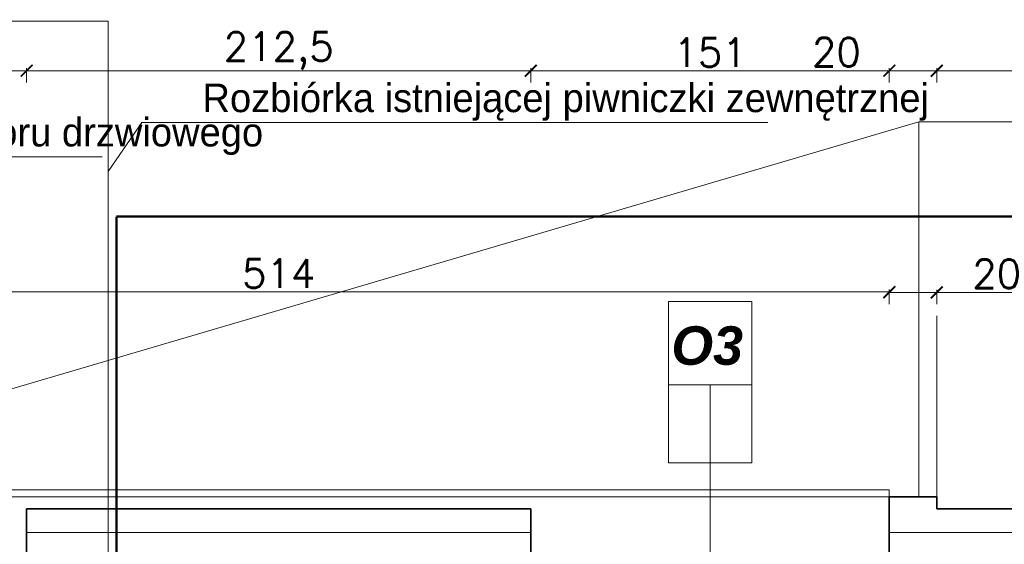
# Model space of a CAD drawing. Header units: millimetres. Extents: x -740 to 33545, y 5178 to 22494.
# Tile 148 of 250: x 10276 to 10690, y 10839 to 11060. Entities that reach past the tile are written whole.
import ezdxf
from ezdxf.lldxf.tags import DXFTag

# ---------------------------------------------------------------- set-up
doc = ezdxf.new("R2010")
doc.units = ezdxf.units.MM
doc.header["$MEASUREMENT"] = 0
doc.layers.get('Defpoints').update_dxf_attribs({"color": 252})
for name, color, linetype, lineweight in [('A_izolacja', 252, 'Continuous', 9), ('A_opisy', 252, 'Continuous', 15), ('k_wyburzenia widoczne', 252, 'PNEUMATIC2', 18), ('l.przerywana', 252, 'ICAD_ISO03W100', 5), ('l.widokowa', 252, 'Continuous', 15), ('wymiarowanie', 252, 'Continuous', 9)]:
    doc.layers.add(name, color=color, linetype=linetype, lineweight=lineweight)
doc.layers.add('D-opis', color=252, linetype='Continuous')
doc.styles.add('ARIALL', font='GOTHIC.TTF', dxfattribs={"height": 40})
doc.styles.add('ROMANS', font='romans')
doc.styles.add('styl2', font='simplex.shx')
doc.linetypes.add('BATTING', pattern='A,0.00254,-2.54,[134,ltypeshp.shx,S=2.54,R=0,X=-2.54,Y=0],-5.08,[134,ltypeshp.shx,S=2.54,R=180,X=2.54,Y=0],-2.54', length=10.16254)
tags = doc.linetypes.add('DASH', pattern=[15, 10, -5]).pattern_tags.tags
tags[6:7] = [DXFTag(74, 4), DXFTag(75, 0), DXFTag(340, '0'), DXFTag(46, 0.0), DXFTag(50, 0.0), DXFTag(44, 0.0), DXFTag(45, 0.0)]
tags[4:5] = [DXFTag(74, 4), DXFTag(75, 0), DXFTag(340, '0'), DXFTag(46, 0.0), DXFTag(50, 0.0), DXFTag(44, 0.0), DXFTag(45, 0.0)]
tags = doc.linetypes.add('ICAD_ISO03W100', pattern=[30, 12, -18]).pattern_tags.tags
tags[6:7] = [DXFTag(74, 4), DXFTag(75, 0), DXFTag(340, '0'), DXFTag(46, 1.0), DXFTag(50, 0.0), DXFTag(44, 0.0), DXFTag(45, 0.0)]
tags[4:5] = [DXFTag(74, 4), DXFTag(75, 0), DXFTag(340, '0'), DXFTag(46, 1.0), DXFTag(50, 0.0), DXFTag(44, 0.0), DXFTag(45, 0.0)]
doc.linetypes.add('PNEUMATIC2', pattern='A,0.5,-0.25,["//",Standard,S=0.2,R=0,X=-0.1,Y=-0.1],-0.25', length=1)
doc.dimstyles.new('Skala 1-50', dxfattribs={"dimtxt": 12, "dimasz": 5, "dimexe": 1, "dimexo": 1, "dimgap": 1.5, "dimtad": 1, "dimdec": 1, "dimrnd": 0.5, "dimtxsty": 'styl2', "dimblk": 'ARCHTICK', "dimcen": 5, "dimadec": 0, "dimazin": 0, "dimtfac": 1, "dimtdec": 1, "dimtmove": 1, "dimatfit": 3, "dimldrblk": 'ARCHTICK', "dimfxl": 0, "dimlwd": -1, "dimlwe": -1, "dimarcsym": 0})

# ---------------------------------------------------------------- blocks, each defined once
blk = doc.blocks.new('_ArchTick')
at = {"color": 0, "linetype": 'ByBlock', "const_width": 0.15}
blk.add_lwpolyline([(-0.5, -0.5), (0.5, 0.5)], dxfattribs=at)
blk = doc.blocks.new('*D1893')
at = {"layer": 'Defpoints', "color": 0}
for p in [(10641.65, 10945.57), (10127.49, 10859.32), (10641.65, 10859.32)]:
    blk.add_point(p, dxfattribs=at)
at = {"layer": 'wymiarowanie', "color": 0}
for p, q in [((10127.49, 10940.57), (10127.49, 10946.57)), ((10127.49, 10945.57), (10641.65, 10945.57)), ((10641.65, 10940.57), (10641.65, 10946.57))]:
    blk.add_line(p, q, dxfattribs=at)
at = {"layer": 'wymiarowanie', "color": 0, "xscale": 5, "yscale": 5, "zscale": 5, "rotation": 180}
blk.add_blockref('_ArchTick', (10127.49, 10945.57), dxfattribs=at)
at = {"layer": 'wymiarowanie', "color": 0, "xscale": 5, "yscale": 5, "zscale": 5}
blk.add_blockref('_ArchTick', (10641.65, 10945.57), dxfattribs=at)
at = {"layer": 'wymiarowanie', "color": 0, "insert": (10384.57, 10953.37), "char_height": 12, "attachment_point": 5, "style": 'styl2'}
blk.add_mtext('514', dxfattribs=at)
blk = doc.blocks.new('*D1894')
at = {"layer": 'Defpoints', "color": 0}
for p in [(10661.65, 10945.42), (10641.65, 10859.32), (10661.65, 10859.32)]:
    blk.add_point(p, dxfattribs=at)
at = {"layer": 'wymiarowanie', "color": 0}
for p, q in [((10641.65, 10940.42), (10641.65, 10946.42)), ((10641.65, 10945.42), (10661.65, 10945.42)), ((10661.65, 10940.42), (10661.65, 10946.42)), ((10661.65, 10945.42), (10697.12, 10945.42))]:
    blk.add_line(p, q, dxfattribs=at)
at = {"layer": 'wymiarowanie', "color": 0, "xscale": 5, "yscale": 5, "zscale": 5, "rotation": 180}
blk.add_blockref('_ArchTick', (10641.65, 10945.42), dxfattribs=at)
at = {"layer": 'wymiarowanie', "color": 0, "xscale": 5, "yscale": 5, "zscale": 5}
blk.add_blockref('_ArchTick', (10661.65, 10945.42), dxfattribs=at)
at = {"layer": 'wymiarowanie', "color": 0, "insert": (10686.88, 10953.22), "char_height": 12, "attachment_point": 5, "style": 'styl2'}
blk.add_mtext('20', dxfattribs=at)
blk = doc.blocks.new('*D2115')
at = {"layer": 'Defpoints', "color": 0}
for p in [(10278.43, 11038.75), (10127.49, 10935.57), (10278.43, 10854.32)]:
    blk.add_point(p, dxfattribs=at)
at = {"layer": 'wymiarowanie', "color": 0}
for p, q in [((10127.49, 11033.75), (10127.49, 11039.75)), ((10127.49, 11038.75), (10278.43, 11038.75)), ((10278.43, 11033.75), (10278.43, 11039.75))]:
    blk.add_line(p, q, dxfattribs=at)
at = {"layer": 'wymiarowanie', "color": 0, "xscale": 5, "yscale": 5, "zscale": 5, "rotation": 180}
blk.add_blockref('_ArchTick', (10127.49, 11038.75), dxfattribs=at)
at = {"layer": 'wymiarowanie', "color": 0, "xscale": 5, "yscale": 5, "zscale": 5}
blk.add_blockref('_ArchTick', (10278.43, 11038.75), dxfattribs=at)
at = {"layer": 'wymiarowanie', "color": 0, "insert": (10202.96, 11046.4), "char_height": 12, "attachment_point": 5, "style": 'styl2'}
blk.add_mtext('151', dxfattribs=at)
blk = doc.blocks.new('*D2116')
at = {"layer": 'Defpoints', "color": 0}
for p in [(10490.71, 11038.75), (10278.43, 10854.32), (10490.71, 10854.32)]:
    blk.add_point(p, dxfattribs=at)
at = {"layer": 'wymiarowanie', "color": 0}
for p, q in [((10278.43, 11033.75), (10278.43, 11039.75)), ((10278.43, 11038.75), (10490.71, 11038.75)), ((10490.71, 11033.75), (10490.71, 11039.75))]:
    blk.add_line(p, q, dxfattribs=at)
at = {"layer": 'wymiarowanie', "color": 0, "xscale": 5, "yscale": 5, "zscale": 5, "rotation": 180}
blk.add_blockref('_ArchTick', (10278.43, 11038.75), dxfattribs=at)
at = {"layer": 'wymiarowanie', "color": 0, "xscale": 5, "yscale": 5, "zscale": 5}
blk.add_blockref('_ArchTick', (10490.71, 11038.75), dxfattribs=at)
at = {"layer": 'wymiarowanie', "color": 0, "insert": (10384.57, 11047.09), "char_height": 12, "attachment_point": 5, "style": 'styl2'}
blk.add_mtext('212,5', dxfattribs=at)
blk = doc.blocks.new('*D2117')
at = {"layer": 'Defpoints', "color": 0}
for p in [(10641.65, 11038.75), (10641.65, 10859.32), (10490.71, 10854.32)]:
    blk.add_point(p, dxfattribs=at)
at = {"layer": 'wymiarowanie', "color": 0}
for p, q in [((10490.71, 11033.75), (10490.71, 11039.75)), ((10490.71, 11038.75), (10641.65, 11038.75)), ((10641.65, 11033.75), (10641.65, 11039.75))]:
    blk.add_line(p, q, dxfattribs=at)
at = {"layer": 'wymiarowanie', "color": 0, "xscale": 5, "yscale": 5, "zscale": 5, "rotation": 180}
blk.add_blockref('_ArchTick', (10490.71, 11038.75), dxfattribs=at)
at = {"layer": 'wymiarowanie', "color": 0, "xscale": 5, "yscale": 5, "zscale": 5}
blk.add_blockref('_ArchTick', (10641.65, 11038.75), dxfattribs=at)
at = {"layer": 'wymiarowanie', "color": 0, "insert": (10566.18, 11046.4), "char_height": 12, "attachment_point": 5, "style": 'styl2'}
blk.add_mtext('151', dxfattribs=at)
blk = doc.blocks.new('*D2118')
at = {"layer": 'Defpoints', "color": 0}
for p in [(10661.65, 11038.75), (10641.65, 10859.32), (10661.65, 10859.32)]:
    blk.add_point(p, dxfattribs=at)
at = {"layer": 'wymiarowanie', "color": 0}
for p, q in [((10641.65, 11038.75), (10609.14, 11038.75)), ((10641.65, 11033.75), (10641.65, 11039.75)), ((10641.65, 11038.75), (10661.65, 11038.75)), ((10661.65, 11033.75), (10661.65, 11039.75))]:
    blk.add_line(p, q, dxfattribs=at)
at = {"layer": 'wymiarowanie', "color": 0, "xscale": 5, "yscale": 5, "zscale": 5, "rotation": 180}
blk.add_blockref('_ArchTick', (10641.65, 11038.75), dxfattribs=at)
at = {"layer": 'wymiarowanie', "color": 0, "xscale": 5, "yscale": 5, "zscale": 5}
blk.add_blockref('_ArchTick', (10661.65, 11038.75), dxfattribs=at)
at = {"layer": 'wymiarowanie', "color": 0, "insert": (10619.38, 11046.55), "char_height": 12, "attachment_point": 5, "style": 'styl2'}
blk.add_mtext('20', dxfattribs=at)
blk = doc.blocks.new('*D2119')
at = {"layer": 'Defpoints', "color": 0}
for p in [(10757.63, 11038.75), (10661.65, 10859.32), (10757.63, 10856.32)]:
    blk.add_point(p, dxfattribs=at)
at = {"layer": 'wymiarowanie', "color": 0}
for p, q in [((10661.65, 11033.75), (10661.65, 11039.75)), ((10661.65, 11038.75), (10757.63, 11038.75)), ((10757.63, 11033.75), (10757.63, 11039.75))]:
    blk.add_line(p, q, dxfattribs=at)
at = {"layer": 'wymiarowanie', "color": 0, "xscale": 5, "yscale": 5, "zscale": 5, "rotation": 180}
blk.add_blockref('_ArchTick', (10661.65, 11038.75), dxfattribs=at)
at = {"layer": 'wymiarowanie', "color": 0, "xscale": 5, "yscale": 5, "zscale": 5}
blk.add_blockref('_ArchTick', (10757.63, 11038.75), dxfattribs=at)
at = {"layer": 'wymiarowanie', "color": 0, "insert": (10709.64, 11046.55), "char_height": 12, "attachment_point": 5, "style": 'styl2'}
blk.add_mtext('96', dxfattribs=at)

msp = doc.modelspace()

# ---------------------------------------------------------------- linework, layer by layer
at = {"layer": 'A_izolacja', "lineweight": 35}
for p, q in [((10278.43, 10819.93), (10278.43, 10854.32)), ((10490.71, 10819.93), (10490.71, 10854.32)), ((10641.65, 10819.93), (10641.65, 10854.32))]:
    msp.add_line(p, q, dxfattribs=at)
for points in [[(10661.65, 10854.32), (10661.65, 10856.32), (10661.65, 10859.32), (10641.65, 10859.32), (10641.65, 10854.32)], [(10490.71, 10854.32), (10278.43, 10854.32)], [(10757.63, 10854.32), (10661.65, 10854.32)]]:
    msp.add_lwpolyline(points, dxfattribs=at)
at = {"layer": 'A_izolacja', "linetype": 'BATTING', "ltscale": 0.1}
for points in [[(10490.71, 10844.32), (10278.43, 10844.32)], [(10854.47, 10844.32), (10641.65, 10844.32)]]:
    msp.add_lwpolyline(points, dxfattribs=at)
at = {"layer": 'A_opisy'}
msp.add_line((10566.18, 10901.06), (10566.18, 10767.59), dxfattribs=at)
at = {"layer": 'A_opisy', "ltscale": 0.3}
for points in [[(10583.71, 10941.59), (10583.71, 10906.54), (10548.65, 10906.54), (10548.65, 10941.59)], [(10548.65, 10906.54), (10548.65, 10873.66), (10566.18, 10873.66), (10566.18, 10906.54)], [(10566.18, 10906.54), (10566.18, 10873.66), (10583.71, 10873.66), (10583.71, 10906.54)]]:
    msp.add_lwpolyline(points, close=True, dxfattribs=at)
at = {"layer": 'D-opis', "linetype": 'DASH', "ltscale": 2.5}
msp.add_line((10316.23, 10977.35), (10766.95, 10977.35), dxfattribs=at)
at = {"layer": 'D-opis', "linetype": 'DASH', "lineweight": 0, "ltscale": 2.5, "const_width": 1}
msp.add_lwpolyline([(10316.23, 9432.01), (10316.23, 10977.35)], dxfattribs=at)
at = {"layer": 'k_wyburzenia widoczne', "ltscale": 20}
for points in [[(10312.81, 11059.54), (10058.81, 11059.54)], [(10312.81, 10834.32), (10312.81, 11059.54)]]:
    msp.add_lwpolyline(points, dxfattribs=at)
at = {"layer": 'l.przerywana', "ltscale": 0.3}
msp.add_line((10641.65, 10859.32), (10127.49, 10859.32), dxfattribs=at)
at = {"layer": 'l.widokowa'}
msp.add_lwpolyline([(10641.65, 10859.32), (10641.65, 10862.32), (10127.49, 10862.32), (10127.49, 10859.32)], dxfattribs=at)
at = {"layer": 'wymiarowanie'}
for p, q in [((10117.49, 10859.32), (10654.04, 11017.27)), ((10312.81, 10996.32), (10326.91, 11016.95)), ((10326.91, 11016.95), (10590.57, 11016.95)), ((11014.78, 11017.27), (10654.04, 11017.27)), ((10654.04, 10859.32), (10654.04, 11017.27)), ((10046.55, 11002.5), (10310.21, 11002.5))]:
    msp.add_line(p, q, dxfattribs=at)
at = {"layer": 'wymiarowanie', "linetype": 'ICAD_ISO03W100', "ltscale": 0.2}
msp.add_line((10661.65, 10935.57), (10661.65, 10859.32), dxfattribs=at)
at = {"layer": 'wymiarowanie', "linetype": 'DASH', "ltscale": 2.5, "const_width": 1}
msp.add_lwpolyline([(10316.23, 10977.35), (10766.95, 10977.35), (10766.95, 11578.73)], dxfattribs=at)

# ---------------------------------------------------------------- texts
at = {"layer": 'A_opisy', "ltscale": 0.3, "width": 109.7533, "style": 'ARIALL'}
for s, insert, char_height, attachment_point in [('\\pi43.34766;{\\fArial|b0|i1|c238|p34;120}\\P\\pi42.67806;{\\fArial|b0|i1|c238|p34;210}', (9923.67, 10932.41), 10.8, 1), ('{\\fArial|b1|i1|c238|p34;O3}', (10580.05, 10914.68), 16.2, 9)]:
    msp.add_mtext(s, dxfattribs=dict(at, insert=insert, char_height=char_height, attachment_point=attachment_point))
at = {"layer": 'wymiarowanie', "insert": (10301.59, 10142.08), "char_height": 15, "width": 167.4466, "attachment_point": 1, "rotation": 90}
msp.add_mtext('\\pi48.86330;{\\fCentury Gothic|b0|i0|c238|p0;12x19,5}\\P\\pi74.84330;{\\fCentury Gothic|b0|i0|c238|p0;21}', dxfattribs=at)
at = {"layer": 'wymiarowanie', "linetype": 'Continuous', "char_height": 12, "width": 327.6277, "attachment_point": 3, "style": 'ROMANS'}
for s, insert in [('{\\fCentury Gothic|b0|i0|c238|p0;Rozbiórka istniejącej piwniczki }{\\fCentury Gothic|b0|i0|c238|p0;zewnętrznej}\\P{\\fCentury Gothic|b0|i0|c238|p0;}\\P{\\fCentury Gothic|b0|i0|c238|p0; }', (10658.38, 11033.3)), ('{\\fCentury Gothic|b0|i0|c238|p0;Poszerzenie istniejącego otworu }{\\fCentury Gothic|b0|i0|c238|p0;drzwiowego }\\P{\\fCentury Gothic|b0|i0|c238|p0; }', (10378.02, 11018.85))]:
    msp.add_mtext(s, dxfattribs=dict(at, insert=insert))

# ---------------------------------------------------------------- dimensions: what is measured, and where the dimension line sits
at = {"layer": 'wymiarowanie'}
for base, p1, p2, picture, middle in [((10278.43, 11038.75), (10127.49, 10935.57), (10278.43, 10854.32), '*D2115', (10202.96, 11046.4)), ((10490.71, 11038.75), (10278.43, 10854.32), (10490.71, 10854.32), '*D2116', (10384.57, 11047.09)), ((10641.65, 11038.75), (10490.71, 10854.32), (10641.65, 10859.32), '*D2117', (10566.18, 11046.4)), ((10757.63, 11038.75), (10661.65, 10859.32), (10757.63, 10856.32), '*D2119', (10709.64, 11046.55)), ((10641.65, 10945.57), (10127.49, 10859.32), (10641.65, 10859.32), '*D1893', (10384.57, 10953.37))]:
    dim = msp.add_linear_dim(base=base, p1=p1, p2=p2, dimstyle='Skala 1-50', dxfattribs=at)
    dim.commit()
    dim.dimension.update_dxf_attribs({"geometry": picture, "text_midpoint": middle})
for base, picture, middle in [((10661.65, 11038.75), '*D2118', (10619.38, 11038.75)), ((10661.65, 10945.42), '*D1894', (10686.88, 10945.42))]:
    dim = msp.add_linear_dim(base=base, p1=(10641.65, 10859.32), p2=(10661.65, 10859.32), dimstyle='Skala 1-50', dxfattribs=at)
    dim.commit()
    dim.dimension.update_dxf_attribs({"geometry": picture, "text_midpoint": middle, "dimtype": 160})

doc.saveas('drawing.dxf')
